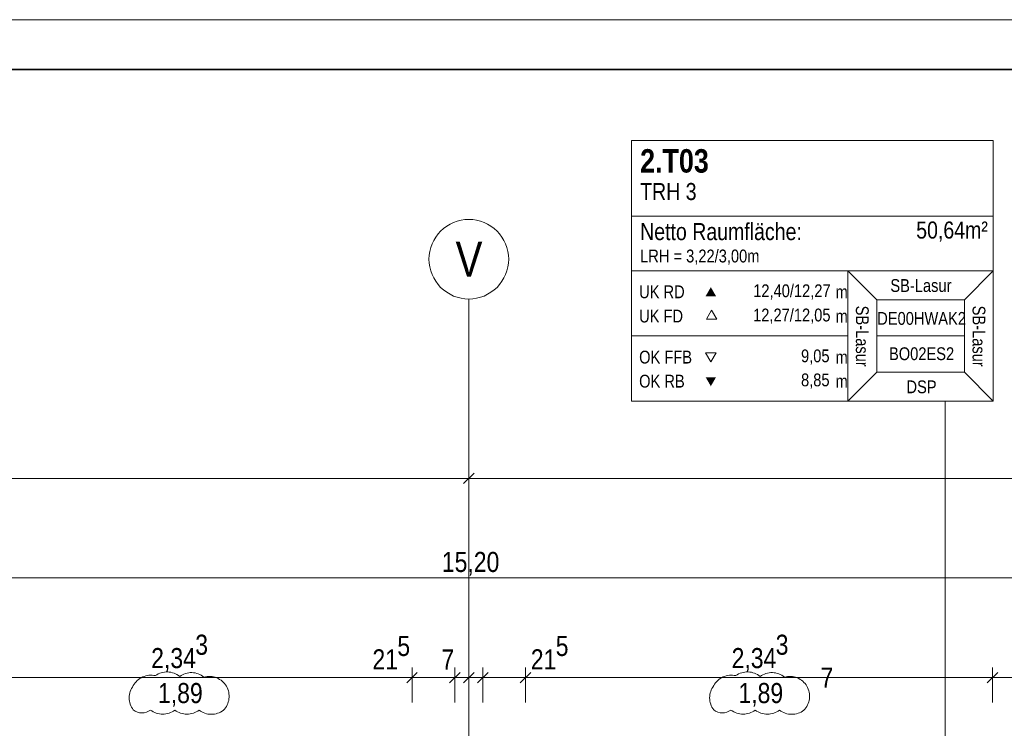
# Model space of a CAD drawing. Extents: x -420 to 300, y 62 to 1112.
# Tile 246 of 256: x -195 to -97, y 1041 to 1112. Entities that reach past the tile are written whole.
import ezdxf
from ezdxf.lldxf.tags import DXFTag

# ---------------------------------------------------------------- set-up
doc = ezdxf.new("R2010")
doc.units = 0
doc.layers.get('0').update_dxf_attribs({"lineweight": 13})
for name, color, linetype, lineweight in [('70 -71 Achsen- 1 Gebäudeachsen', 7, 'STRICHPUNKT2-A06CPUWML0', 18), ('iwb_Plankopf Rahmen', 7, 'Continuous', 35), ('Keine-A06CPUWIL0', 7, 'Continuous', 9)]:
    doc.layers.add(name, color=color, linetype=linetype, lineweight=lineweight)
for name, color, linetype, lineweight, true_color in [('70 -75 Raumstempel- 1 Raumstempel-A06CPUWKL0', 1, 'Continuous', 50, 0xff0000), ('70 -75 Raumstempel-2 Verweislinie', 3, 'Continuous', 9, 0x00ff00), ('70 -76 Bemaßung- 2 Allgemein', 9, 'Continuous', 5, 0x808080), ('70 -77 Revision- 2 Wolken', 7, 'Continuous', 18, 0x944cff)]:
    doc.layers.add(name, color=color, linetype=linetype, lineweight=lineweight, true_color=true_color)
doc.styles.get("Standard").update_dxf_attribs({"font": 'ARIALN.TTF'})
tags = doc.linetypes.add('STRICHPUNKT2-A06CPUWML0', pattern=[12.7, 6.35, -3.175, 0, -3.175]).pattern_tags.tags
tags[10:11] = [DXFTag(74, 4), DXFTag(75, 0), DXFTag(340, '0'), DXFTag(46, 0.0), DXFTag(50, 0.0), DXFTag(44, 0.0), DXFTag(45, 0.0)]
tags[8:9] = [DXFTag(74, 4), DXFTag(75, 0), DXFTag(340, '0'), DXFTag(46, 0.0), DXFTag(50, 0.0), DXFTag(44, 0.0), DXFTag(45, 0.0)]
tags[6:7] = [DXFTag(74, 4), DXFTag(75, 0), DXFTag(340, '0'), DXFTag(46, 0.0), DXFTag(50, 0.0), DXFTag(44, 0.0), DXFTag(45, 0.0)]
tags[4:5] = [DXFTag(74, 4), DXFTag(75, 0), DXFTag(340, '0'), DXFTag(46, 0.0), DXFTag(50, 0.0), DXFTag(44, 0.0), DXFTag(45, 0.0)]

# ---------------------------------------------------------------- blocks, each defined once
blk = doc.blocks.new('Referenz-A06CPUWNL0', base_point=(-395.238, 76.953))
at = {"layer": '70 -71 Achsen- 1 Gebäudeachsen', "color": 0, "linetype": 'STRICHPUNKT2-A06CPUWML0', "ltscale": 0.18}
blk.add_line((-150.298, 1084.393), (-150.298, 84.953), dxfattribs=at)
at = {"layer": '70 -75 Raumstempel- 1 Raumstempel-A06CPUWKL0', "color": 0, "lineweight": 9}
for p, q in [((-133.968, 1100.295), (-133.968, 1074.155)), ((-97.645, 1100.295), (-133.968, 1100.295)), ((-97.645, 1074.155), (-97.645, 1100.295)), ((-97.645, 1092.7), (-133.968, 1092.7)), ((-133.968, 1087.225), (-112.24, 1087.225)), ((-109.356, 1084.328), (-112.24, 1087.225)), ((-97.645, 1087.225), (-112.24, 1087.225)), ((-112.24, 1087.225), (-112.24, 1074.155)), ((-100.528, 1084.328), (-97.645, 1087.225)), ((-109.356, 1077.052), (-109.356, 1084.328)), ((-109.356, 1084.328), (-100.528, 1084.328)), ((-100.528, 1077.052), (-100.528, 1084.328)), ((-125.931, 1083.265), (-126.454, 1082.359)), ((-126.454, 1082.359), (-125.408, 1082.359)), ((-125.408, 1082.359), (-125.931, 1083.265)), ((-133.968, 1080.69), (-112.24, 1080.69)), ((-100.528, 1080.69), (-109.356, 1080.69)), ((-126.003, 1078.086), (-126.526, 1078.992)), ((-126.526, 1078.992), (-125.48, 1078.992)), ((-125.48, 1078.992), (-126.003, 1078.086)), ((-109.356, 1077.052), (-112.24, 1074.155)), ((-109.356, 1077.052), (-100.528, 1077.052)), ((-100.528, 1077.052), (-97.645, 1074.155)), ((-97.645, 1074.155), (-133.968, 1074.155))]:
    blk.add_line(p, q, dxfattribs=at)
at = {"layer": '70 -75 Raumstempel- 1 Raumstempel-A06CPUWKL0', "color": 0, "lineweight": 0}
for points in [[(-125.48, 1084.68), (-126.003, 1085.586), (-126.526, 1084.68)], [(-125.48, 1076.549), (-126.003, 1075.643), (-126.526, 1076.549)]]:
    blk.add_solid(points, dxfattribs=at)
at = {"layer": '70 -75 Raumstempel-2 Verweislinie', "color": 0, "linetype": 'Continuous', "ltscale": 0.13}
blk.add_line((-102.464, 1074.155), (-102.464, 977.117), dxfattribs=at)
at = {"layer": '70 -76 Bemaßung- 2 Allgemein', "color": 0, "linetype": 'Continuous', "ltscale": 0.13}
for p, q in [((-149.767, 1066.924), (-150.828, 1065.863)), ((-150.828, 1065.863), (-149.767, 1066.924)), ((-150.298, 1066.453), (-150.298, 1067.393)), ((-150.298, 1066.453), (-150.298, 1067.393)), ((-151.358, 1066.393), (-301.237, 1066.393)), ((-149.798, 1066.393), (-151.358, 1066.393)), ((-150.798, 1066.393), (-149.237, 1066.393)), ((0.642, 1066.393), (-149.237, 1066.393)), ((0.642, 1056.393), (-301.237, 1056.393)), ((-155.998, 1043.893), (-155.998, 1047.393)), ((-155.998, 1043.893), (-155.998, 1047.393)), ((-151.698, 1043.893), (-151.698, 1047.393)), ((-151.698, 1043.893), (-151.698, 1047.393)), ((-150.298, 1046.453), (-150.298, 1047.393)), ((-150.298, 1046.453), (-150.298, 1047.393)), ((-148.898, 1043.893), (-148.898, 1047.393)), ((-148.898, 1043.893), (-148.898, 1047.393)), ((-144.598, 1043.893), (-144.598, 1047.393)), ((-144.598, 1043.893), (-144.598, 1047.393)), ((-97.731, 1043.893), (-97.731, 1047.393)), ((-97.731, 1043.893), (-97.731, 1047.393)), ((-157.058, 1046.393), (-201.804, 1046.393)), ((-157.058, 1046.393), (-158.119, 1046.393)), ((-154.998, 1046.393), (-157.058, 1046.393)), ((-154.998, 1046.393), (-157.058, 1046.393)), ((-151.698, 1046.393), (-155.998, 1046.393)), ((-152.758, 1046.393), (-153.819, 1046.393)), ((-150.698, 1046.393), (-152.758, 1046.393)), ((-152.698, 1046.393), (-150.637, 1046.393)), ((-151.358, 1046.393), (-152.419, 1046.393)), ((-150.298, 1046.393), (-151.698, 1046.393)), ((-149.298, 1046.393), (-151.358, 1046.393)), ((-151.298, 1046.393), (-149.237, 1046.393)), ((-149.958, 1046.393), (-151.019, 1046.393)), ((-150.637, 1046.393), (-149.577, 1046.393)), ((-148.898, 1046.393), (-150.298, 1046.393)), ((-147.898, 1046.393), (-149.958, 1046.393)), ((-149.898, 1046.393), (-147.837, 1046.393)), ((-149.237, 1046.393), (-148.177, 1046.393)), ((-144.598, 1046.393), (-148.898, 1046.393)), ((-147.837, 1046.393), (-146.777, 1046.393)), ((-145.598, 1046.393), (-143.537, 1046.393)), ((-145.598, 1046.393), (-143.537, 1046.393)), ((-143.537, 1046.393), (-142.477, 1046.393)), ((-98.791, 1046.393), (-143.537, 1046.393)), ((-96.731, 1046.393), (-98.791, 1046.393)), ((-98.731, 1046.393), (-96.671, 1046.393)), ((-51.925, 1046.393), (-96.671, 1046.393))]:
    blk.add_line(p, q, dxfattribs=at)
at = {"layer": '70 -76 Bemaßung- 2 Allgemein', "color": 0, "linetype": 'Continuous', "lineweight": 20, "ltscale": 0.2}
for p, q in [((-155.467, 1046.924), (-156.528, 1045.863)), ((-155.467, 1046.924), (-156.528, 1045.863)), ((-152.228, 1045.863), (-151.167, 1046.924)), ((-151.167, 1046.924), (-152.228, 1045.863)), ((-150.828, 1045.863), (-149.767, 1046.924)), ((-149.767, 1046.924), (-150.828, 1045.863)), ((-149.428, 1045.863), (-148.367, 1046.924)), ((-148.367, 1046.924), (-149.428, 1045.863)), ((-145.128, 1045.863), (-144.067, 1046.924)), ((-145.128, 1045.863), (-144.067, 1046.924)), ((-97.2, 1046.924), (-98.262, 1045.863)), ((-98.262, 1045.863), (-97.2, 1046.924))]:
    blk.add_line(p, q, dxfattribs=at)
at = {"layer": '70 -77 Revision- 2 Wolken', "color": 0, "linetype": 'Continuous', "ltscale": 0.18}
for centre, major_axis in [((-180.588, 1044.932), (0.059, 2.031)), ((-180.588, 1044.932), (1.266, 1.59)), ((-178.151, 1044.862), (0.059, 2.031)), ((-178.151, 1044.862), (1.266, 1.59)), ((-122.321, 1044.932), (0.059, 2.031)), ((-122.321, 1044.932), (1.266, 1.59)), ((-119.884, 1044.862), (0.059, 2.031)), ((-119.884, 1044.862), (1.266, 1.59)), ((-182.2, 1044.608), (-0.838, 1.851)), ((-182.2, 1044.608), (0.44, 1.984)), ((-176.368, 1044.486), (0.765, 1.882)), ((-176.368, 1044.486), (1.742, 1.047)), ((-123.933, 1044.608), (-0.838, 1.851)), ((-123.933, 1044.608), (0.44, 1.984)), ((-118.101, 1044.486), (0.765, 1.882)), ((-118.101, 1044.486), (1.742, 1.047)), ((-182.355, 1044.367), (-1.626, 1.219)), ((-176.393, 1044.53), (2.016, -0.258)), ((-124.089, 1044.367), (-1.626, 1.219)), ((-118.127, 1044.53), (2.016, -0.258)), ((-182.355, 1044.367), (-2.032, 0)), ((-176.393, 1044.53), (1.458, -1.415)), ((-124.089, 1044.367), (-2.032, 0)), ((-118.127, 1044.53), (1.458, -1.415)), ((-183.111, 1044.298), (-0.87, -1.15)), ((-183.111, 1044.298), (-0.005, -1.442)), ((-181.025, 1044.762), (-1.225, -1.621)), ((-181.025, 1044.762), (-0.008, -2.032)), ((-178.587, 1044.753), (-1.225, -1.621)), ((-178.587, 1044.753), (-0.008, -2.032)), ((-176.148, 1044.744), (-1.225, -1.621)), ((-176.148, 1044.744), (-0.008, -2.032)), ((-124.845, 1044.298), (-0.87, -1.15)), ((-124.845, 1044.298), (-0.005, -1.442)), ((-122.759, 1044.762), (-1.225, -1.621)), ((-122.759, 1044.762), (-0.008, -2.032)), ((-120.32, 1044.753), (-1.225, -1.621)), ((-120.32, 1044.753), (-0.008, -2.032)), ((-117.882, 1044.744), (-1.225, -1.621)), ((-117.882, 1044.744), (-0.008, -2.032))]:
    blk.add_ellipse(centre, major_axis=major_axis, ratio=1, start_param=0, end_param=0.643501, dxfattribs=at)
at = {"layer": 'Keine-A06CPUWIL0', "color": 0, "linetype": 'Continuous', "ltscale": 0.13}
for p, q in [((-151.828, 1092.089), (-151.459, 1092.221)), ((-151.459, 1092.221), (-151.078, 1092.317)), ((-151.078, 1092.317), (-150.69, 1092.374)), ((-150.69, 1092.374), (-150.298, 1092.393)), ((-150.298, 1092.393), (-149.906, 1092.374)), ((-149.906, 1092.374), (-149.517, 1092.317)), ((-149.517, 1092.317), (-149.137, 1092.221)), ((-149.137, 1092.221), (-148.767, 1092.089)), ((-153.39, 1090.931), (-153.126, 1091.222)), ((-153.126, 1091.222), (-152.835, 1091.485)), ((-152.835, 1091.485), (-152.52, 1091.719)), ((-152.52, 1091.719), (-152.183, 1091.921)), ((-152.183, 1091.921), (-151.828, 1092.089)), ((-148.767, 1092.089), (-148.412, 1091.921)), ((-148.412, 1091.921), (-148.075, 1091.719)), ((-148.075, 1091.719), (-147.76, 1091.485)), ((-147.76, 1091.485), (-147.469, 1091.222)), ((-147.469, 1091.222), (-147.206, 1090.931)), ((-153.993, 1089.924), (-153.825, 1090.279)), ((-153.825, 1090.279), (-153.624, 1090.616)), ((-153.624, 1090.616), (-153.39, 1090.931)), ((-147.206, 1090.931), (-146.972, 1090.616)), ((-146.972, 1090.616), (-146.77, 1090.279)), ((-146.77, 1090.279), (-146.602, 1089.924)), ((-154.221, 1089.174), (-154.125, 1089.555)), ((-154.125, 1089.555), (-153.993, 1089.924)), ((-146.602, 1089.924), (-146.47, 1089.555)), ((-146.47, 1089.555), (-146.375, 1089.174)), ((-154.298, 1088.393), (-154.278, 1088.785)), ((-154.278, 1088.001), (-154.298, 1088.393)), ((-154.278, 1088.785), (-154.221, 1089.174)), ((-146.375, 1089.174), (-146.317, 1088.785)), ((-146.317, 1088.785), (-146.298, 1088.393)), ((-146.298, 1088.393), (-146.317, 1088.001)), ((-154.221, 1087.613), (-154.278, 1088.001)), ((-154.125, 1087.232), (-154.221, 1087.613)), ((-146.375, 1087.613), (-146.47, 1087.232)), ((-146.317, 1088.001), (-146.375, 1087.613)), ((-153.993, 1086.863), (-154.125, 1087.232)), ((-153.825, 1086.508), (-153.993, 1086.863)), ((-153.624, 1086.171), (-153.825, 1086.508)), ((-146.77, 1086.508), (-146.972, 1086.171)), ((-146.602, 1086.863), (-146.77, 1086.508)), ((-146.47, 1087.232), (-146.602, 1086.863)), ((-153.39, 1085.856), (-153.624, 1086.171)), ((-153.126, 1085.565), (-153.39, 1085.856)), ((-152.835, 1085.301), (-153.126, 1085.565)), ((-152.52, 1085.068), (-152.835, 1085.301)), ((-147.76, 1085.301), (-148.075, 1085.068)), ((-147.469, 1085.565), (-147.76, 1085.301)), ((-147.206, 1085.856), (-147.469, 1085.565)), ((-146.972, 1086.171), (-147.206, 1085.856)), ((-152.183, 1084.866), (-152.52, 1085.068)), ((-151.828, 1084.698), (-152.183, 1084.866)), ((-151.459, 1084.566), (-151.828, 1084.698)), ((-151.078, 1084.47), (-151.459, 1084.566)), ((-150.69, 1084.413), (-151.078, 1084.47)), ((-150.298, 1084.393), (-150.69, 1084.413)), ((-149.906, 1084.413), (-150.298, 1084.393)), ((-149.517, 1084.47), (-149.906, 1084.413)), ((-149.137, 1084.566), (-149.517, 1084.47)), ((-148.767, 1084.698), (-149.137, 1084.566)), ((-148.412, 1084.866), (-148.767, 1084.698)), ((-148.075, 1085.068), (-148.412, 1084.866))]:
    blk.add_line(p, q, dxfattribs=at)
at = {"layer": '70 -75 Raumstempel- 1 Raumstempel-A06CPUWKL0', "color": 0, "linetype": 'Continuous', "ltscale": 0.5, "attachment_point": 1}
for s, insert, char_height, rotation in [('{\\fArial Narrow|b1|i0;2.T03}', (-133.102, 1099.44), 2.3536, 0), ('{\\fArial Narrow;TRH 3}', (-133.102, 1096.041), 1.71171, 0), ('{\\fArial Narrow;Netto Raumfläche:}', (-133.102, 1092.02), 1.71171, 0), ('{\\fArial Narrow;50,64m²}', (-105.387, 1092.174), 1.71171, 0), ('{\\fArial Narrow;LRH = 3,22/3,00m}', (-133.102, 1089.354), 1.28378, 0), ('{\\fArial Narrow;SB-Lasur}', (-107.982, 1086.392), 1.28378, 0), ('{\\fArial Narrow;UK RD}', (-133.203, 1085.76), 1.28378, 0), ('{\\fArial Narrow;12,40/12,27}', (-121.751, 1085.866), 1.28378, 0), ('{\\fArial Narrow;m}', (-113.483, 1085.75), 1.28378, 0), ('{\\fArial Narrow;UK FD}', (-133.203, 1083.326), 1.28378, 0), ('{\\fArial Narrow;12,27/12,05}', (-121.759, 1083.433), 1.28378, 0), ('{\\fArial Narrow;SB-Lasur}', (-110.158, 1083.73), 1.28378, 270), ('{\\fArial Narrow;SB-Lasur}', (-98.446, 1083.73), 1.28378, 270), ('{\\fArial Narrow;m}', (-113.483, 1083.316), 1.28378, 0), ('{\\fArial Narrow;DE00HWAK2}', (-109.299, 1083.092), 1.28378, 0), ('{\\fArial Narrow;9,05}', (-116.949, 1079.332), 1.28378, 0), ('{\\fArial Narrow;BO02ES2}', (-108.119, 1079.547), 1.28378, 0), ('{\\fArial Narrow;OK FFB}', (-133.203, 1079.207), 1.28378, 0), ('{\\fArial Narrow;m}', (-113.483, 1079.207), 1.28378, 0), ('{\\fArial Narrow;OK RB}', (-133.203, 1076.793), 1.28378, 0), ('{\\fArial Narrow;8,85}', (-116.949, 1076.918), 1.28378, 0), ('{\\fArial Narrow;m}', (-113.483, 1076.793), 1.28378, 0), ('{\\fArial Narrow;DSP}', (-106.364, 1076.224), 1.28378, 0)]:
    blk.add_mtext(s, dxfattribs=dict(at, insert=insert, char_height=char_height, rotation=rotation))
at = {"layer": '70 -76 Bemaßung- 2 Allgemein', "color": 0, "linetype": 'Continuous', "ltscale": 0.13, "char_height": 2.01377, "attachment_point": 1}
for s, insert in [('{\\fArial Narrow;15,20}', (-153.007, 1059.009)), ('{\\fArial Narrow;3}', (-177.759, 1050.704)), ('{\\fArial Narrow;3}', (-119.492, 1050.704)), ('{\\fArial Narrow;5}', (-157.473, 1050.578)), ('{\\fArial Narrow;5}', (-141.574, 1050.578)), ('{\\fArial Narrow;2,34}', (-182.185, 1049.362)), ('{\\fArial Narrow;21}', (-159.975, 1049.236)), ('{\\fArial Narrow;7}', (-153.046, 1049.22)), ('{\\fArial Narrow;21}', (-144.075, 1049.236)), ('{\\fArial Narrow;2,34}', (-123.918, 1049.362)), ('{\\fArial Narrow;7}', (-114.991, 1047.4)), ('{\\fArial Narrow;1,89}', (-181.501, 1045.852)), ('{\\fArial Narrow;1,89}', (-123.234, 1045.852))]:
    blk.add_mtext(s, dxfattribs=dict(at, insert=insert))
at = {"layer": 'Keine-A06CPUWIL0', "color": 0, "linetype": 'Continuous', "ltscale": 0.13, "insert": (-151.626, 1090.155), "char_height": 3.5241, "attachment_point": 1}
blk.add_mtext('{\\fArial Narrow;V}', dxfattribs=at)

msp = doc.modelspace()

# ---------------------------------------------------------------- linework, layer by layer
at = {"layer": 'iwb_Plankopf Rahmen', "color": 8, "lineweight": 13, "ltscale": 0.13, "true_color": 0x808080}
msp.add_lwpolyline([(300.353, 62.433), (-419.647, 62.433), (-419.647, 1112.433), (300.353, 1112.433), (300.353, 62.433)], close=True, dxfattribs=at)
at = {"layer": 'iwb_Plankopf Rahmen', "ltscale": 0.35}
msp.add_lwpolyline([(-399.647, 67.433), (-399.647, 1107.433), (295.353, 1107.433), (295.353, 67.433), (-399.647, 67.433)], close=True, dxfattribs=at)

# ---------------------------------------------------------------- block references
at = {"color": 8, "lineweight": 13, "ltscale": 0.13, "true_color": 0x808080}
msp.add_blockref('Referenz-A06CPUWNL0', (-395.238, 76.953), dxfattribs=at)

doc.saveas('drawing.dxf')
